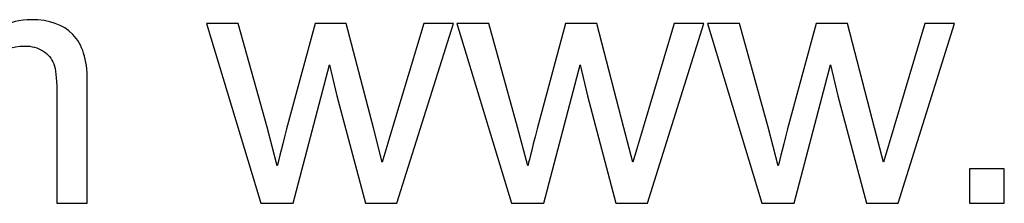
# Model space of a CAD drawing. Header units: millimetres. Extents: x -402 to 376, y -181 to 231.
# Tile 9 of 23: x -90 to -22, y -181 to -168. Entities that reach past the tile are written whole.
import ezdxf

# ---------------------------------------------------------------- set-up
doc = ezdxf.new("R2010")
doc.units = ezdxf.units.MM
doc.header["$MEASUREMENT"] = 0
doc.layers.add('Layer 1', color=7, linetype='Continuous')

msp = doc.modelspace()

# ---------------------------------------------------------------- linework, layer by layer
at = {"layer": 'Layer 1', "color": 250}
for points, knots in [([(-101.9576, -181.0709), (-101.9576, -181.0709), (-101.9576, -168.6787), (-101.9576, -168.6787), (-101.9576, -168.6787), (-101.9576, -168.6787), (-100.0713, -168.6787), (-100.0713, -168.6787), (-100.0713, -168.6787), (-100.0713, -168.6787), (-100.0713, -170.4297), (-100.0713, -170.4297), (-100.0713, -170.4297), (-99.6853, -169.8248), (-99.168, -169.3354), (-98.5233, -168.9692), (-98.5233, -168.9692), (-97.8786, -168.5991), (-97.1464, -168.4161), (-96.3226, -168.4161), (-96.3226, -168.4161), (-95.4074, -168.4161), (-94.6552, -168.6071), (-94.0702, -168.9852), (-94.0702, -168.9852), (-93.4853, -169.3672), (-93.0714, -169.8965), (-92.8326, -170.5809), (-92.8326, -170.5809), (-91.8457, -169.1364), (-90.5683, -168.4161), (-88.9924, -168.4161), (-88.9924, -168.4161), (-87.7588, -168.4161), (-86.8077, -168.7543), (-86.1471, -169.4348), (-86.1471, -169.4348), (-85.4825, -170.1153), (-85.1482, -171.1619), (-85.1482, -172.5747), (-85.1482, -172.5747), (-85.1482, -172.5747), (-85.1482, -181.0709), (-85.1482, -181.0709), (-85.1482, -181.0709), (-85.1482, -181.0709), (-87.2494, -181.0709), (-87.2494, -181.0709), (-87.2494, -181.0709), (-87.2494, -181.0709), (-87.2494, -173.2711), (-87.2494, -173.2711), (-87.2494, -173.2711), (-87.2494, -172.4354), (-87.321, -171.8305), (-87.4563, -171.4604), (-87.4563, -171.4604), (-87.5916, -171.0903), (-87.8384, -170.7958), (-88.2005, -170.569), (-88.2005, -170.569), (-88.5586, -170.3422), (-88.9805, -170.2307), (-89.462, -170.2307), (-89.462, -170.2307), (-90.3375, -170.2307), (-91.0617, -170.5212), (-91.6388, -171.0983), (-91.6388, -171.0983), (-92.2158, -171.6793), (-92.5023, -172.6065), (-92.5023, -173.8799), (-92.5023, -173.8799), (-92.5023, -173.8799), (-92.5023, -181.0709), (-92.5023, -181.0709), (-92.5023, -181.0709), (-92.5023, -181.0709), (-94.6035, -181.0709), (-94.6035, -181.0709), (-94.6035, -181.0709), (-94.6035, -181.0709), (-94.6035, -173.0283), (-94.6035, -173.0283), (-94.6035, -173.0283), (-94.6035, -172.0971), (-94.7746, -171.3967), (-95.1169, -170.9311), (-95.1169, -170.9311), (-95.4591, -170.4655), (-96.0202, -170.2307), (-96.7962, -170.2307), (-96.7962, -170.2307), (-97.3852, -170.2307), (-97.9304, -170.3859), (-98.4318, -170.6963), (-98.4318, -170.6963), (-98.9332, -171.0067), (-99.2953, -171.4604), (-99.5222, -172.0613), (-99.5222, -172.0613), (-99.745, -172.6582), (-99.8564, -173.5218), (-99.8564, -174.648), (-99.8564, -174.648), (-99.8564, -174.648), (-99.8564, -181.0709), (-99.8564, -181.0709), (-99.8564, -181.0709), (-99.8564, -181.0709), (-101.9576, -181.0709), (-101.9576, -181.0709)], [0, 0, 0, 0, 0.0344828, 0.0344828, 0.0344828, 0.0344828, 0.0689655, 0.0689655, 0.0689655, 0.0689655, 0.1034483, 0.1034483, 0.1034483, 0.1034483, 0.137931, 0.137931, 0.137931, 0.137931, 0.1724138, 0.1724138, 0.1724138, 0.1724138, 0.2068966, 0.2068966, 0.2068966, 0.2068966, 0.2413793, 0.2413793, 0.2413793, 0.2413793, 0.2758621, 0.2758621, 0.2758621, 0.2758621, 0.3103448, 0.3103448, 0.3103448, 0.3103448, 0.3448276, 0.3448276, 0.3448276, 0.3448276, 0.3793103, 0.3793103, 0.3793103, 0.3793103, 0.4137931, 0.4137931, 0.4137931, 0.4137931, 0.4482759, 0.4482759, 0.4482759, 0.4482759, 0.4827586, 0.4827586, 0.4827586, 0.4827586, 0.5172414, 0.5172414, 0.5172414, 0.5172414, 0.5517241, 0.5517241, 0.5517241, 0.5517241, 0.5862069, 0.5862069, 0.5862069, 0.5862069, 0.6206897, 0.6206897, 0.6206897, 0.6206897, 0.6551724, 0.6551724, 0.6551724, 0.6551724, 0.6896552, 0.6896552, 0.6896552, 0.6896552, 0.7241379, 0.7241379, 0.7241379, 0.7241379, 0.7586207, 0.7586207, 0.7586207, 0.7586207, 0.7931034, 0.7931034, 0.7931034, 0.7931034, 0.8275862, 0.8275862, 0.8275862, 0.8275862, 0.862069, 0.862069, 0.862069, 0.862069, 0.8965517, 0.8965517, 0.8965517, 0.8965517, 0.9310345, 0.9310345, 0.9310345, 0.9310345, 1, 1, 1, 1]), ([(-73.2058, -181.0709), (-73.2058, -181.0709), (-76.9505, -168.6787), (-76.9505, -168.6787), (-76.9505, -168.6787), (-76.9505, -168.6787), (-74.7538, -168.6787), (-74.7538, -168.6787), (-74.7538, -168.6787), (-74.7538, -168.6787), (-72.776, -175.8299), (-72.776, -175.8299), (-72.776, -175.8299), (-72.776, -175.8299), (-72.0756, -178.4922), (-72.0756, -178.4922), (-72.0756, -178.4922), (-72.0478, -178.3609), (-71.8329, -177.5092), (-71.4349, -175.9373), (-71.4349, -175.9373), (-71.4349, -175.9373), (-69.473, -168.6787), (-69.473, -168.6787), (-69.473, -168.6787), (-69.473, -168.6787), (-67.3201, -168.6787), (-67.3201, -168.6787), (-67.3201, -168.6787), (-67.3201, -168.6787), (-65.4537, -175.8737), (-65.4537, -175.8737), (-65.4537, -175.8737), (-65.4537, -175.8737), (-64.8449, -178.2335), (-64.8449, -178.2335), (-64.8449, -178.2335), (-64.8449, -178.2335), (-64.1325, -175.8418), (-64.1325, -175.8418), (-64.1325, -175.8418), (-64.1325, -175.8418), (-61.9916, -168.6787), (-61.9916, -168.6787), (-61.9916, -168.6787), (-61.9916, -168.6787), (-59.9501, -168.6787), (-59.9501, -168.6787), (-59.9501, -168.6787), (-59.9501, -168.6787), (-63.8381, -181.0709), (-63.8381, -181.0709), (-63.8381, -181.0709), (-63.8381, -181.0709), (-66.0109, -181.0709), (-66.0109, -181.0709), (-66.0109, -181.0709), (-66.0109, -181.0709), (-67.9767, -173.6571), (-67.9767, -173.6571), (-67.9767, -173.6571), (-67.9767, -173.6571), (-68.4742, -171.536), (-68.4742, -171.536), (-68.4742, -171.536), (-68.4742, -171.536), (-70.9813, -181.0709), (-70.9813, -181.0709), (-70.9813, -181.0709), (-70.9813, -181.0709), (-73.2058, -181.0709), (-73.2058, -181.0709)], [0, 0, 0, 0, 0.0526316, 0.0526316, 0.0526316, 0.0526316, 0.1052632, 0.1052632, 0.1052632, 0.1052632, 0.1578947, 0.1578947, 0.1578947, 0.1578947, 0.2105263, 0.2105263, 0.2105263, 0.2105263, 0.2631579, 0.2631579, 0.2631579, 0.2631579, 0.3157895, 0.3157895, 0.3157895, 0.3157895, 0.3684211, 0.3684211, 0.3684211, 0.3684211, 0.4210526, 0.4210526, 0.4210526, 0.4210526, 0.4736842, 0.4736842, 0.4736842, 0.4736842, 0.5263158, 0.5263158, 0.5263158, 0.5263158, 0.5789474, 0.5789474, 0.5789474, 0.5789474, 0.6315789, 0.6315789, 0.6315789, 0.6315789, 0.6842105, 0.6842105, 0.6842105, 0.6842105, 0.7368421, 0.7368421, 0.7368421, 0.7368421, 0.7894737, 0.7894737, 0.7894737, 0.7894737, 0.8421053, 0.8421053, 0.8421053, 0.8421053, 0.8947368, 0.8947368, 0.8947368, 0.8947368, 1, 1, 1, 1]), ([(-55.9626, -181.0709), (-55.9626, -181.0709), (-59.7073, -168.6787), (-59.7073, -168.6787), (-59.7073, -168.6787), (-59.7073, -168.6787), (-57.5106, -168.6787), (-57.5106, -168.6787), (-57.5106, -168.6787), (-57.5106, -168.6787), (-55.5328, -175.8299), (-55.5328, -175.8299), (-55.5328, -175.8299), (-55.5328, -175.8299), (-54.8324, -178.4922), (-54.8324, -178.4922), (-54.8324, -178.4922), (-54.8046, -178.3609), (-54.5897, -177.5092), (-54.1917, -175.9373), (-54.1917, -175.9373), (-54.1917, -175.9373), (-52.2298, -168.6787), (-52.2298, -168.6787), (-52.2298, -168.6787), (-52.2298, -168.6787), (-50.0769, -168.6787), (-50.0769, -168.6787), (-50.0769, -168.6787), (-50.0769, -168.6787), (-48.2105, -175.8737), (-48.2105, -175.8737), (-48.2105, -175.8737), (-48.2105, -175.8737), (-47.6017, -178.2335), (-47.6017, -178.2335), (-47.6017, -178.2335), (-47.6017, -178.2335), (-46.8893, -175.8418), (-46.8893, -175.8418), (-46.8893, -175.8418), (-46.8893, -175.8418), (-44.7484, -168.6787), (-44.7484, -168.6787), (-44.7484, -168.6787), (-44.7484, -168.6787), (-42.7069, -168.6787), (-42.7069, -168.6787), (-42.7069, -168.6787), (-42.7069, -168.6787), (-46.5949, -181.0709), (-46.5949, -181.0709), (-46.5949, -181.0709), (-46.5949, -181.0709), (-48.7677, -181.0709), (-48.7677, -181.0709), (-48.7677, -181.0709), (-48.7677, -181.0709), (-50.7335, -173.6571), (-50.7335, -173.6571), (-50.7335, -173.6571), (-50.7335, -173.6571), (-51.231, -171.536), (-51.231, -171.536), (-51.231, -171.536), (-51.231, -171.536), (-53.7381, -181.0709), (-53.7381, -181.0709), (-53.7381, -181.0709), (-53.7381, -181.0709), (-55.9626, -181.0709), (-55.9626, -181.0709)], [0, 0, 0, 0, 0.0526316, 0.0526316, 0.0526316, 0.0526316, 0.1052632, 0.1052632, 0.1052632, 0.1052632, 0.1578947, 0.1578947, 0.1578947, 0.1578947, 0.2105263, 0.2105263, 0.2105263, 0.2105263, 0.2631579, 0.2631579, 0.2631579, 0.2631579, 0.3157895, 0.3157895, 0.3157895, 0.3157895, 0.3684211, 0.3684211, 0.3684211, 0.3684211, 0.4210526, 0.4210526, 0.4210526, 0.4210526, 0.4736842, 0.4736842, 0.4736842, 0.4736842, 0.5263158, 0.5263158, 0.5263158, 0.5263158, 0.5789474, 0.5789474, 0.5789474, 0.5789474, 0.6315789, 0.6315789, 0.6315789, 0.6315789, 0.6842105, 0.6842105, 0.6842105, 0.6842105, 0.7368421, 0.7368421, 0.7368421, 0.7368421, 0.7894737, 0.7894737, 0.7894737, 0.7894737, 0.8421053, 0.8421053, 0.8421053, 0.8421053, 0.8947368, 0.8947368, 0.8947368, 0.8947368, 1, 1, 1, 1]), ([(-38.7194, -181.0709), (-38.7194, -181.0709), (-42.4641, -168.6787), (-42.4641, -168.6787), (-42.4641, -168.6787), (-42.4641, -168.6787), (-40.2674, -168.6787), (-40.2674, -168.6787), (-40.2674, -168.6787), (-40.2674, -168.6787), (-38.2896, -175.8299), (-38.2896, -175.8299), (-38.2896, -175.8299), (-38.2896, -175.8299), (-37.5892, -178.4922), (-37.5892, -178.4922), (-37.5892, -178.4922), (-37.5614, -178.3609), (-37.3465, -177.5092), (-36.9485, -175.9373), (-36.9485, -175.9373), (-36.9485, -175.9373), (-34.9866, -168.6787), (-34.9866, -168.6787), (-34.9866, -168.6787), (-34.9866, -168.6787), (-32.8337, -168.6787), (-32.8337, -168.6787), (-32.8337, -168.6787), (-32.8337, -168.6787), (-30.9673, -175.8737), (-30.9673, -175.8737), (-30.9673, -175.8737), (-30.9673, -175.8737), (-30.3585, -178.2335), (-30.3585, -178.2335), (-30.3585, -178.2335), (-30.3585, -178.2335), (-29.6461, -175.8418), (-29.6461, -175.8418), (-29.6461, -175.8418), (-29.6461, -175.8418), (-27.5052, -168.6787), (-27.5052, -168.6787), (-27.5052, -168.6787), (-27.5052, -168.6787), (-25.4637, -168.6787), (-25.4637, -168.6787), (-25.4637, -168.6787), (-25.4637, -168.6787), (-29.3517, -181.0709), (-29.3517, -181.0709), (-29.3517, -181.0709), (-29.3517, -181.0709), (-31.5245, -181.0709), (-31.5245, -181.0709), (-31.5245, -181.0709), (-31.5245, -181.0709), (-33.4903, -173.6571), (-33.4903, -173.6571), (-33.4903, -173.6571), (-33.4903, -173.6571), (-33.9878, -171.536), (-33.9878, -171.536), (-33.9878, -171.536), (-33.9878, -171.536), (-36.4949, -181.0709), (-36.4949, -181.0709), (-36.4949, -181.0709), (-36.4949, -181.0709), (-38.7194, -181.0709), (-38.7194, -181.0709)], [0, 0, 0, 0, 0.0526316, 0.0526316, 0.0526316, 0.0526316, 0.1052632, 0.1052632, 0.1052632, 0.1052632, 0.1578947, 0.1578947, 0.1578947, 0.1578947, 0.2105263, 0.2105263, 0.2105263, 0.2105263, 0.2631579, 0.2631579, 0.2631579, 0.2631579, 0.3157895, 0.3157895, 0.3157895, 0.3157895, 0.3684211, 0.3684211, 0.3684211, 0.3684211, 0.4210526, 0.4210526, 0.4210526, 0.4210526, 0.4736842, 0.4736842, 0.4736842, 0.4736842, 0.5263158, 0.5263158, 0.5263158, 0.5263158, 0.5789474, 0.5789474, 0.5789474, 0.5789474, 0.6315789, 0.6315789, 0.6315789, 0.6315789, 0.6842105, 0.6842105, 0.6842105, 0.6842105, 0.7368421, 0.7368421, 0.7368421, 0.7368421, 0.7894737, 0.7894737, 0.7894737, 0.7894737, 0.8421053, 0.8421053, 0.8421053, 0.8421053, 0.8947368, 0.8947368, 0.8947368, 0.8947368, 1, 1, 1, 1]), ([(-24.425, -181.0709), (-24.425, -181.0709), (-24.425, -178.6832), (-24.425, -178.6832), (-24.425, -178.6832), (-24.425, -178.6832), (-22.0373, -178.6832), (-22.0373, -178.6832), (-22.0373, -178.6832), (-22.0373, -178.6832), (-22.0373, -181.0709), (-22.0373, -181.0709), (-22.0373, -181.0709), (-22.0373, -181.0709), (-24.425, -181.0709), (-24.425, -181.0709)], [0, 0, 0, 0, 0.2, 0.2, 0.2, 0.2, 0.4, 0.4, 0.4, 0.4, 0.6, 0.6, 0.6, 0.6, 1, 1, 1, 1])]:
    msp.add_open_spline(points, degree=3, knots=knots, dxfattribs=at)

doc.saveas('drawing.dxf')
